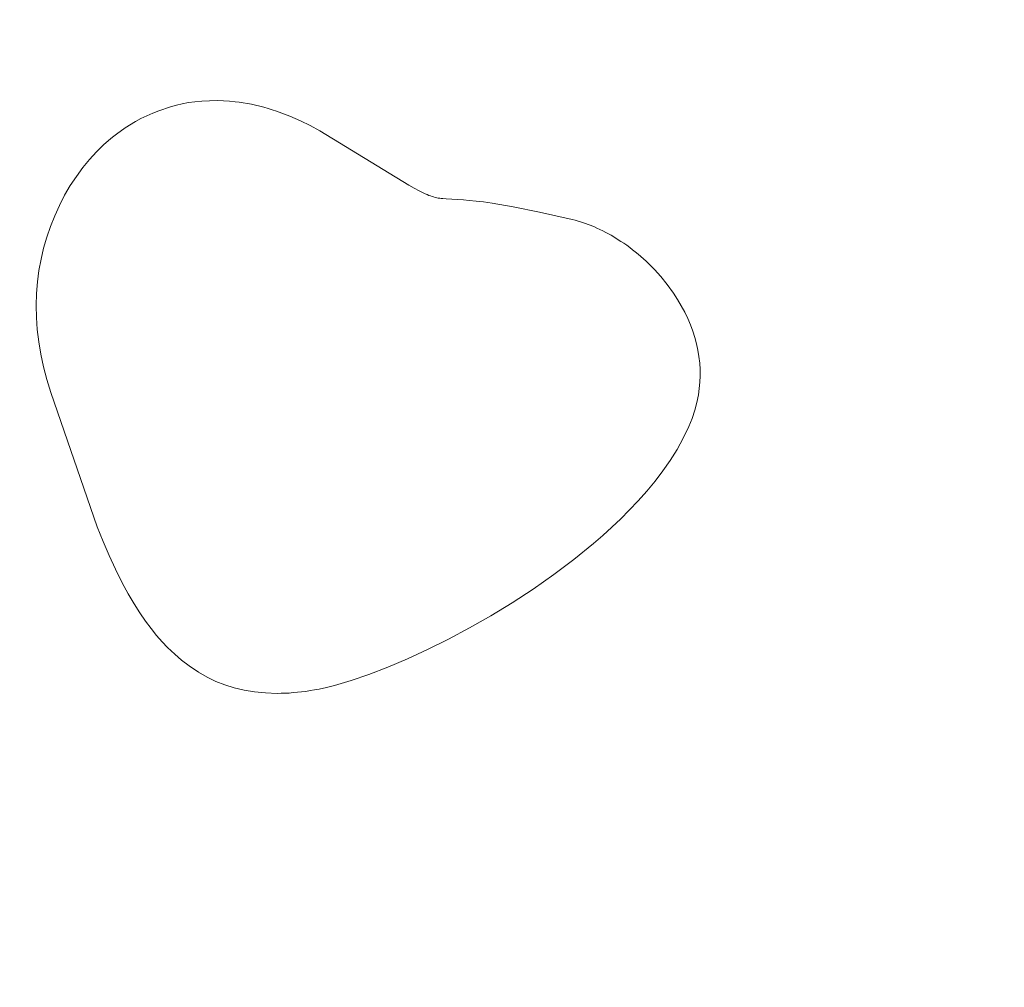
# Model space of a CAD drawing. Header units: millimetres. Extents: x -159 to 180, y -161 to 116.
# Tile 100 of 256: x -121.34 to -113.22, y -36.45 to -28.47. Entities that reach past the tile are written whole.
import ezdxf

# ---------------------------------------------------------------- set-up
doc = ezdxf.new("R2010")
doc.units = ezdxf.units.MM
doc.header["$MEASUREMENT"] = 0
doc.layers.add('Layer 1', color=7, linetype='Continuous')

msp = doc.modelspace()

# ---------------------------------------------------------------- linework, layer by layer
at = {"layer": 'Layer 1', "color": 18, "lineweight": 9}
for points, knots in [([(-158.5852, -104.074), (-158.5852, -104.074), (179.5952, -104.074), (179.5952, -104.074), (179.5952, -104.074), (179.5952, -104.074), (179.5952, 115.719), (179.5952, 115.719), (179.5952, 115.719), (179.5952, 115.719), (-158.5852, 115.719), (-158.5852, 115.719), (-158.5852, 115.719), (-158.5852, 115.719), (-158.5852, -104.074), (-158.5852, -104.074)], [0, 0, 0, 0, 0.2, 0.2, 0.2, 0.2, 0.4, 0.4, 0.4, 0.4, 0.6, 0.6, 0.6, 0.6, 1, 1, 1, 1]), ([(-53.2564, -7.5691), (-53.2564, -7.5691), (-53.2564, 0.2004), (-53.2564, 0.2004), (-53.2564, 0.2004), (-53.2564, 0.2004), (-58.1523, 0.2004), (-58.1523, 0.2004), (-58.1523, 0.2004), (-58.1523, 0.2004), (-58.1523, -2.7996), (-58.1523, -2.7996), (-58.1523, -2.7996), (-58.1523, -2.7996), (-65.8577, -2.7996), (-65.8577, -2.7996), (-65.8577, -2.7996), (-65.8577, -2.7996), (-65.8577, 0.2004), (-65.8577, 0.2004), (-65.8577, 0.2004), (-65.8577, 0.2004), (-73.8173, 0.2004), (-73.8173, 0.2004), (-73.8173, 0.2004), (-73.8173, 0.2004), (-73.8173, -2.7996), (-73.8173, -2.7996), (-73.8173, -2.7996), (-73.8173, -2.7996), (-81.5226, -2.7996), (-81.5226, -2.7996), (-81.5226, -2.7996), (-81.5226, -2.7996), (-81.5226, 0.2004), (-81.5226, 0.2004), (-81.5226, 0.2004), (-81.5226, 0.2004), (-89.4822, 0.2004), (-89.4822, 0.2004), (-89.4822, 0.2004), (-89.4822, 0.2004), (-89.4822, -2.7996), (-89.4822, -2.7996), (-89.4822, -2.7996), (-89.4822, -2.7996), (-97.1875, -2.7996), (-97.1875, -2.7996), (-97.1875, -2.7996), (-97.1875, -2.7996), (-97.1875, 0.2004), (-97.1875, 0.2004), (-97.1875, 0.2004), (-97.1875, 0.2004), (-105.1471, 0.2004), (-105.1471, 0.2004), (-105.1471, 0.2004), (-105.1471, 0.2004), (-105.1471, -2.7996), (-105.1471, -2.7996), (-105.1471, -2.7996), (-105.1471, -2.7996), (-112.8524, -2.7996), (-112.8524, -2.7996), (-112.8524, -2.7996), (-112.8524, -2.7996), (-112.8524, 0.2004), (-112.8524, 0.2004), (-112.8524, 0.2004), (-112.8524, 0.2004), (-120.812, 0.2004), (-120.812, 0.2004), (-120.812, 0.2004), (-120.812, 0.2004), (-120.812, -2.7996), (-120.812, -2.7996), (-120.812, -2.7996), (-120.812, -2.7996), (-128.5173, -2.7996), (-128.5173, -2.7996), (-128.5173, -2.7996), (-128.5173, -2.7996), (-128.5173, 0.2004), (-128.5173, 0.2004), (-128.5173, 0.2004), (-128.5173, 0.2004), (-136.4769, 0.2004), (-136.4769, 0.2004), (-136.4769, 0.2004), (-136.4769, 0.2004), (-136.4769, -2.7996), (-136.4769, -2.7996), (-136.4769, -2.7996), (-136.4769, -2.7996), (-144.1823, -2.7996), (-144.1823, -2.7996), (-144.1823, -2.7996), (-144.1823, -2.7996), (-144.1823, 0.2004), (-144.1823, 0.2004), (-144.1823, 0.2004), (-144.1823, 0.2004), (-152.0784, 0.2004), (-152.0784, 0.2004), (-152.0784, 0.2004), (-152.0784, 0.2004), (-152.0784, -7.6961), (-152.0784, -7.6961), (-152.0784, -7.6961), (-152.0784, -7.6961), (-149.0784, -7.6961), (-149.0784, -7.6961), (-149.0784, -7.6961), (-149.0784, -7.6961), (-149.0784, -15.4011), (-149.0784, -15.4011), (-149.0784, -15.4011), (-149.0784, -15.4011), (-152.0784, -15.4011), (-152.0784, -15.4011), (-152.0784, -15.4011), (-152.0784, -15.4011), (-152.0784, -23.3611), (-152.0784, -23.3611), (-152.0784, -23.3611), (-152.0784, -23.3611), (-149.0784, -23.3611), (-149.0784, -23.3611), (-149.0784, -23.3611), (-149.0784, -23.3611), (-149.0784, -31.0662), (-149.0784, -31.0662), (-149.0784, -31.0662), (-149.0784, -31.0662), (-152.0784, -31.0662), (-152.0784, -31.0662), (-152.0784, -31.0662), (-152.0784, -31.0662), (-152.0784, -39.0261), (-152.0784, -39.0261), (-152.0784, -39.0261), (-152.0784, -39.0261), (-149.0784, -39.0261), (-149.0784, -39.0261), (-149.0784, -39.0261), (-149.0784, -39.0261), (-149.0784, -46.7312), (-149.0784, -46.7312), (-149.0784, -46.7312), (-149.0784, -46.7312), (-152.0784, -46.7312), (-152.0784, -46.7312), (-152.0784, -46.7312), (-152.0784, -46.7312), (-152.0784, -54.6912), (-152.0784, -54.6912), (-152.0784, -54.6912), (-152.0784, -54.6912), (-149.0784, -54.6912), (-149.0784, -54.6912), (-149.0784, -54.6912), (-149.0784, -54.6912), (-149.0784, -62.3963), (-149.0784, -62.3963), (-149.0784, -62.3963), (-149.0784, -62.3963), (-152.0784, -62.3963), (-152.0784, -62.3963), (-152.0784, -62.3963), (-152.0784, -62.3963), (-152.0784, -70.3552), (-152.0784, -70.3552), (-152.0784, -70.3552), (-152.0784, -70.3552), (-149.0784, -70.3552), (-149.0784, -70.3552), (-149.0784, -70.3552), (-149.0784, -70.3552), (-149.0784, -78.0613), (-149.0784, -78.0613), (-149.0784, -78.0613), (-149.0784, -78.0613), (-152.0784, -78.0613), (-152.0784, -78.0613), (-152.0784, -78.0613), (-152.0784, -78.0613), (-152.0784, -86.0203), (-152.0784, -86.0203), (-152.0784, -86.0203), (-152.0784, -86.0203), (-149.0784, -86.0203), (-149.0784, -86.0203), (-149.0784, -86.0203), (-149.0784, -86.0203), (-149.0784, -93.7263), (-149.0784, -93.7263), (-149.0784, -93.7263), (-149.0784, -93.7263), (-152.0784, -93.7263), (-152.0784, -93.7263), (-152.0784, -93.7263), (-152.0784, -93.7263), (-152.0784, -101.6218), (-152.0784, -101.6218), (-152.0784, -101.6218), (-152.0784, -101.6218), (-144.1823, -101.6218), (-144.1823, -101.6218), (-144.1823, -101.6218), (-144.1823, -101.6218), (-144.1823, -98.6218), (-144.1823, -98.6218), (-144.1823, -98.6218), (-144.1823, -98.6218), (-136.4769, -98.6218), (-136.4769, -98.6218), (-136.4769, -98.6218), (-136.4769, -98.6218), (-136.4769, -101.6218), (-136.4769, -101.6218), (-136.4769, -101.6218), (-136.4769, -101.6218), (-128.5173, -101.6218), (-128.5173, -101.6218), (-128.5173, -101.6218), (-128.5173, -101.6218), (-128.5173, -98.6218), (-128.5173, -98.6218), (-128.5173, -98.6218), (-128.5173, -98.6218), (-120.812, -98.6218), (-120.812, -98.6218), (-120.812, -98.6218), (-120.812, -98.6218), (-120.812, -101.6218), (-120.812, -101.6218), (-120.812, -101.6218), (-120.812, -101.6218), (-112.8524, -101.6218), (-112.8524, -101.6218), (-112.8524, -101.6218), (-112.8524, -101.6218), (-112.8524, -98.6218), (-112.8524, -98.6218), (-112.8524, -98.6218), (-112.8524, -98.6218), (-105.1471, -98.6218), (-105.1471, -98.6218), (-105.1471, -98.6218), (-105.1471, -98.6218), (-105.1471, -101.6218), (-105.1471, -101.6218), (-105.1471, -101.6218), (-105.1471, -101.6218), (-97.1875, -101.6218), (-97.1875, -101.6218), (-97.1875, -101.6218), (-97.1875, -101.6218), (-97.1875, -98.6218), (-97.1875, -98.6218), (-97.1875, -98.6218), (-97.1875, -98.6218), (-89.4822, -98.6218), (-89.4822, -98.6218), (-89.4822, -98.6218), (-89.4822, -98.6218), (-89.4822, -101.6218), (-89.4822, -101.6218), (-89.4822, -101.6218), (-89.4822, -101.6218), (-81.5226, -101.6218), (-81.5226, -101.6218), (-81.5226, -101.6218), (-81.5226, -101.6218), (-81.5226, -98.6218), (-81.5226, -98.6218), (-81.5226, -98.6218), (-81.5226, -98.6218), (-73.8173, -98.6218), (-73.8173, -98.6218), (-73.8173, -98.6218), (-73.8173, -98.6218), (-73.8173, -101.6218), (-73.8173, -101.6218), (-73.8173, -101.6218), (-73.8173, -101.6218), (-65.8577, -101.6218), (-65.8577, -101.6218), (-65.8577, -101.6218), (-65.8577, -101.6218), (-65.8577, -98.6218), (-65.8577, -98.6218), (-65.8577, -98.6218), (-65.8577, -98.6218), (-58.1523, -98.6218), (-58.1523, -98.6218), (-58.1523, -98.6218), (-58.1523, -98.6218), (-58.1523, -101.6218), (-58.1523, -101.6218), (-58.1523, -101.6218), (-58.1523, -101.6218), (-53.2564, -101.6218), (-53.2564, -101.6218), (-53.2564, -101.6218), (-53.2564, -101.6218), (-53.2564, -93.8533), (-53.2564, -93.8533), (-53.2564, -93.8533), (-53.2564, -93.8533), (-50.2564, -93.8533), (-50.2564, -93.8533), (-50.2564, -93.8533), (-50.2564, -93.8533), (-50.2564, -85.8933), (-50.2564, -85.8933), (-50.2564, -85.8933), (-50.2564, -85.8933), (-53.2564, -85.8933), (-53.2564, -85.8933), (-53.2564, -85.8933), (-53.2564, -85.8933), (-53.2564, -78.1882), (-53.2564, -78.1882), (-53.2564, -78.1882), (-53.2564, -78.1882), (-50.2564, -78.1882), (-50.2564, -78.1882), (-50.2564, -78.1882), (-50.2564, -78.1882), (-50.2564, -70.2283), (-50.2564, -70.2283), (-50.2564, -70.2283), (-50.2564, -70.2283), (-53.2564, -70.2283), (-53.2564, -70.2283), (-53.2564, -70.2283), (-53.2564, -70.2283), (-53.2564, -62.5232), (-53.2564, -62.5232), (-53.2564, -62.5232), (-53.2564, -62.5232), (-50.2564, -62.5232), (-50.2564, -62.5232), (-50.2564, -62.5232), (-50.2564, -62.5232), (-50.2564, -54.5632), (-50.2564, -54.5632), (-50.2564, -54.5632), (-50.2564, -54.5632), (-53.2564, -54.5632), (-53.2564, -54.5632), (-53.2564, -54.5632), (-53.2564, -54.5632), (-53.2564, -46.8582), (-53.2564, -46.8582), (-53.2564, -46.8582), (-53.2564, -46.8582), (-50.2564, -46.8582), (-50.2564, -46.8582), (-50.2564, -46.8582), (-50.2564, -46.8582), (-50.2564, -38.8982), (-50.2564, -38.8982), (-50.2564, -38.8982), (-50.2564, -38.8982), (-53.2564, -38.8982), (-53.2564, -38.8982), (-53.2564, -38.8982), (-53.2564, -38.8982), (-53.2564, -31.1931), (-53.2564, -31.1931), (-53.2564, -31.1931), (-53.2564, -31.1931), (-50.2564, -31.1931), (-50.2564, -31.1931), (-50.2564, -31.1931), (-50.2564, -31.1931), (-50.2564, -23.2341), (-50.2564, -23.2341), (-50.2564, -23.2341), (-50.2564, -23.2341), (-53.2564, -23.2341), (-53.2564, -23.2341), (-53.2564, -23.2341), (-53.2564, -23.2341), (-53.2564, -15.5281), (-53.2564, -15.5281), (-53.2564, -15.5281), (-53.2564, -15.5281), (-50.2564, -15.5281), (-50.2564, -15.5281), (-50.2564, -15.5281), (-50.2564, -15.5281), (-50.2564, -7.5691), (-50.2564, -7.5691), (-50.2564, -7.5691), (-50.2564, -7.5691), (-53.2564, -7.5691), (-53.2564, -7.5691)], [0, 0, 0, 0, 0.009901, 0.009901, 0.009901, 0.009901, 0.019802, 0.019802, 0.019802, 0.019802, 0.029703, 0.029703, 0.029703, 0.029703, 0.039604, 0.039604, 0.039604, 0.039604, 0.049505, 0.049505, 0.049505, 0.049505, 0.059406, 0.059406, 0.059406, 0.059406, 0.069307, 0.069307, 0.069307, 0.069307, 0.079208, 0.079208, 0.079208, 0.079208, 0.089109, 0.089109, 0.089109, 0.089109, 0.09901, 0.09901, 0.09901, 0.09901, 0.108911, 0.108911, 0.108911, 0.108911, 0.118812, 0.118812, 0.118812, 0.118812, 0.128713, 0.128713, 0.128713, 0.128713, 0.138614, 0.138614, 0.138614, 0.138614, 0.148515, 0.148515, 0.148515, 0.148515, 0.158416, 0.158416, 0.158416, 0.158416, 0.168317, 0.168317, 0.168317, 0.168317, 0.178218, 0.178218, 0.178218, 0.178218, 0.188119, 0.188119, 0.188119, 0.188119, 0.19802, 0.19802, 0.19802, 0.19802, 0.207921, 0.207921, 0.207921, 0.207921, 0.217822, 0.217822, 0.217822, 0.217822, 0.227723, 0.227723, 0.227723, 0.227723, 0.237624, 0.237624, 0.237624, 0.237624, 0.247525, 0.247525, 0.247525, 0.247525, 0.257426, 0.257426, 0.257426, 0.257426, 0.267327, 0.267327, 0.267327, 0.267327, 0.277228, 0.277228, 0.277228, 0.277228, 0.287129, 0.287129, 0.287129, 0.287129, 0.29703, 0.29703, 0.29703, 0.29703, 0.306931, 0.306931, 0.306931, 0.306931, 0.316832, 0.316832, 0.316832, 0.316832, 0.326733, 0.326733, 0.326733, 0.326733, 0.336634, 0.336634, 0.336634, 0.336634, 0.346535, 0.346535, 0.346535, 0.346535, 0.356436, 0.356436, 0.356436, 0.356436, 0.366337, 0.366337, 0.366337, 0.366337, 0.376238, 0.376238, 0.376238, 0.376238, 0.386139, 0.386139, 0.386139, 0.386139, 0.39604, 0.39604, 0.39604, 0.39604, 0.405941, 0.405941, 0.405941, 0.405941, 0.415842, 0.415842, 0.415842, 0.415842, 0.425743, 0.425743, 0.425743, 0.425743, 0.435644, 0.435644, 0.435644, 0.435644, 0.445545, 0.445545, 0.445545, 0.445545, 0.455446, 0.455446, 0.455446, 0.455446, 0.465347, 0.465347, 0.465347, 0.465347, 0.475248, 0.475248, 0.475248, 0.475248, 0.485149, 0.485149, 0.485149, 0.485149, 0.49505, 0.49505, 0.49505, 0.49505, 0.50495, 0.50495, 0.50495, 0.50495, 0.514851, 0.514851, 0.514851, 0.514851, 0.524752, 0.524752, 0.524752, 0.524752, 0.534653, 0.534653, 0.534653, 0.534653, 0.544554, 0.544554, 0.544554, 0.544554, 0.554455, 0.554455, 0.554455, 0.554455, 0.564356, 0.564356, 0.564356, 0.564356, 0.574257, 0.574257, 0.574257, 0.574257, 0.584158, 0.584158, 0.584158, 0.584158, 0.594059, 0.594059, 0.594059, 0.594059, 0.60396, 0.60396, 0.60396, 0.60396, 0.613861, 0.613861, 0.613861, 0.613861, 0.623762, 0.623762, 0.623762, 0.623762, 0.633663, 0.633663, 0.633663, 0.633663, 0.643564, 0.643564, 0.643564, 0.643564, 0.653465, 0.653465, 0.653465, 0.653465, 0.663366, 0.663366, 0.663366, 0.663366, 0.673267, 0.673267, 0.673267, 0.673267, 0.683168, 0.683168, 0.683168, 0.683168, 0.693069, 0.693069, 0.693069, 0.693069, 0.70297, 0.70297, 0.70297, 0.70297, 0.712871, 0.712871, 0.712871, 0.712871, 0.722772, 0.722772, 0.722772, 0.722772, 0.732673, 0.732673, 0.732673, 0.732673, 0.742574, 0.742574, 0.742574, 0.742574, 0.752475, 0.752475, 0.752475, 0.752475, 0.762376, 0.762376, 0.762376, 0.762376, 0.772277, 0.772277, 0.772277, 0.772277, 0.782178, 0.782178, 0.782178, 0.782178, 0.792079, 0.792079, 0.792079, 0.792079, 0.80198, 0.80198, 0.80198, 0.80198, 0.811881, 0.811881, 0.811881, 0.811881, 0.821782, 0.821782, 0.821782, 0.821782, 0.831683, 0.831683, 0.831683, 0.831683, 0.841584, 0.841584, 0.841584, 0.841584, 0.851485, 0.851485, 0.851485, 0.851485, 0.861386, 0.861386, 0.861386, 0.861386, 0.871287, 0.871287, 0.871287, 0.871287, 0.881188, 0.881188, 0.881188, 0.881188, 0.891089, 0.891089, 0.891089, 0.891089, 0.90099, 0.90099, 0.90099, 0.90099, 0.910891, 0.910891, 0.910891, 0.910891, 0.920792, 0.920792, 0.920792, 0.920792, 0.930693, 0.930693, 0.930693, 0.930693, 0.940594, 0.940594, 0.940594, 0.940594, 0.950495, 0.950495, 0.950495, 0.950495, 0.960396, 0.960396, 0.960396, 0.960396, 0.970297, 0.970297, 0.970297, 0.970297, 0.980198, 0.980198, 0.980198, 0.980198, 1, 1, 1, 1]), ([(-121.0856, -31.5476), (-121.0856, -31.5476), (-121.1184, -31.4409), (-121.1184, -31.4409), (-121.1184, -31.4409), (-121.1184, -31.4409), (-121.1459, -31.3356), (-121.1459, -31.3356), (-121.1459, -31.3356), (-121.1459, -31.3356), (-121.1681, -31.2315), (-121.1681, -31.2315), (-121.1681, -31.2315), (-121.1681, -31.2315), (-121.1851, -31.1288), (-121.1851, -31.1288), (-121.1851, -31.1288), (-121.1851, -31.1288), (-121.197, -31.0274), (-121.197, -31.0274), (-121.197, -31.0274), (-121.197, -31.0274), (-121.2039, -30.9274), (-121.2039, -30.9274), (-121.2039, -30.9274), (-121.2039, -30.9274), (-121.2058, -30.8287), (-121.2058, -30.8287), (-121.2058, -30.8287), (-121.2058, -30.8287), (-121.2029, -30.7314), (-121.2029, -30.7314), (-121.2029, -30.7314), (-121.2029, -30.7314), (-121.1952, -30.6355), (-121.1952, -30.6355), (-121.1952, -30.6355), (-121.1952, -30.6355), (-121.1828, -30.541), (-121.1828, -30.541), (-121.1828, -30.541), (-121.1828, -30.541), (-121.1657, -30.4479), (-121.1657, -30.4479), (-121.1657, -30.4479), (-121.1657, -30.4479), (-121.1442, -30.3562), (-121.1442, -30.3562), (-121.1442, -30.3562), (-121.1442, -30.3562), (-121.1182, -30.2659), (-121.1182, -30.2659), (-121.1182, -30.2659), (-121.1182, -30.2659), (-121.0878, -30.177), (-121.0878, -30.177), (-121.0878, -30.177), (-121.0878, -30.177), (-121.0531, -30.0896), (-121.0531, -30.0896), (-121.0531, -30.0896), (-121.0531, -30.0896), (-121.0142, -30.0037), (-121.0142, -30.0037), (-121.0142, -30.0037), (-121.0142, -30.0037), (-120.9711, -29.9199), (-120.9711, -29.9199), (-120.9711, -29.9199), (-120.9711, -29.9199), (-120.9244, -29.8399), (-120.9244, -29.8399), (-120.9244, -29.8399), (-120.9244, -29.8399), (-120.8743, -29.764), (-120.8743, -29.764), (-120.8743, -29.764), (-120.8743, -29.764), (-120.8215, -29.6922), (-120.8215, -29.6922), (-120.8215, -29.6922), (-120.8215, -29.6922), (-120.7662, -29.625), (-120.7662, -29.625), (-120.7662, -29.625), (-120.7662, -29.625), (-120.7089, -29.5625), (-120.7089, -29.5625), (-120.7089, -29.5625), (-120.7089, -29.5625), (-120.6499, -29.5051), (-120.6499, -29.5051), (-120.6499, -29.5051), (-120.6499, -29.5051), (-120.5898, -29.4529), (-120.5898, -29.4529), (-120.5898, -29.4529), (-120.5898, -29.4529), (-120.5668, -29.4334), (-120.5668, -29.4334), (-120.5668, -29.4334), (-120.5668, -29.4334), (-120.5432, -29.4158), (-120.5432, -29.4158), (-120.5432, -29.4158), (-120.5432, -29.4158), (-120.4727, -29.3649), (-120.4727, -29.3649), (-120.4727, -29.3649), (-120.4727, -29.3649), (-120.3883, -29.3126), (-120.3883, -29.3126), (-120.3883, -29.3126), (-120.3883, -29.3126), (-120.3422, -29.2874), (-120.3422, -29.2874), (-120.3422, -29.2874), (-120.3422, -29.2874), (-120.2941, -29.2635), (-120.2941, -29.2635), (-120.2941, -29.2635), (-120.2941, -29.2635), (-120.2446, -29.2417), (-120.2446, -29.2417), (-120.2446, -29.2417), (-120.2446, -29.2417), (-120.194, -29.2224), (-120.194, -29.2224), (-120.194, -29.2224), (-120.194, -29.2224), (-120.097, -29.1905), (-120.097, -29.1905), (-120.097, -29.1905), (-120.097, -29.1905), (-120.0494, -29.1772), (-120.0494, -29.1772), (-120.0494, -29.1772), (-120.0494, -29.1772), (-120.001, -29.1656), (-120.001, -29.1656), (-120.001, -29.1656), (-120.001, -29.1656), (-119.9505, -29.1561), (-119.9505, -29.1561), (-119.9505, -29.1561), (-119.9505, -29.1561), (-119.8969, -29.1485), (-119.8969, -29.1485), (-119.8969, -29.1485), (-119.8969, -29.1485), (-119.839, -29.1431), (-119.839, -29.1431), (-119.839, -29.1431), (-119.839, -29.1431), (-119.7756, -29.1399), (-119.7756, -29.1399), (-119.7756, -29.1399), (-119.7756, -29.1399), (-119.7142, -29.1391), (-119.7142, -29.1391), (-119.7142, -29.1391), (-119.7142, -29.1391), (-119.6609, -29.1407), (-119.6609, -29.1407), (-119.6609, -29.1407), (-119.6609, -29.1407), (-119.6123, -29.1442), (-119.6123, -29.1442), (-119.6123, -29.1442), (-119.6123, -29.1442), (-119.5649, -29.1492), (-119.5649, -29.1492), (-119.5649, -29.1492), (-119.5649, -29.1492), (-119.5317, -29.1531), (-119.5317, -29.1531), (-119.5317, -29.1531), (-119.5317, -29.1531), (-119.4983, -29.158), (-119.4983, -29.158), (-119.4983, -29.158), (-119.4983, -29.158), (-119.4647, -29.1638), (-119.4647, -29.1638), (-119.4647, -29.1638), (-119.4647, -29.1638), (-119.4308, -29.1697), (-119.4308, -29.1697), (-119.4308, -29.1697), (-119.4308, -29.1697), (-119.3969, -29.1775), (-119.3969, -29.1775), (-119.3969, -29.1775), (-119.3969, -29.1775), (-119.3627, -29.1853), (-119.3627, -29.1853), (-119.3627, -29.1853), (-119.3627, -29.1853), (-119.3283, -29.1941), (-119.3283, -29.1941), (-119.3283, -29.1941), (-119.3283, -29.1941), (-119.2937, -29.2048), (-119.2937, -29.2048), (-119.2937, -29.2048), (-119.2937, -29.2048), (-119.2589, -29.2146), (-119.2589, -29.2146), (-119.2589, -29.2146), (-119.2589, -29.2146), (-119.224, -29.2263), (-119.224, -29.2263), (-119.224, -29.2263), (-119.224, -29.2263), (-119.1139, -29.2681), (-119.1139, -29.2681), (-119.1139, -29.2681), (-119.1139, -29.2681), (-119.0255, -29.3063), (-119.0255, -29.3063), (-119.0255, -29.3063), (-119.0255, -29.3063), (-118.9469, -29.3452), (-118.9469, -29.3452), (-118.9469, -29.3452), (-118.9469, -29.3452), (-118.8662, -29.3894), (-118.8662, -29.3894), (-118.8662, -29.3894), (-118.8662, -29.3894), (-118.1328, -29.8377), (-118.1328, -29.8377), (-118.1328, -29.8377), (-118.1328, -29.8377), (-118.088, -29.8621), (-118.088, -29.8621), (-118.088, -29.8621), (-118.088, -29.8621), (-118.0487, -29.8836), (-118.0487, -29.8836), (-118.0487, -29.8836), (-118.0487, -29.8836), (-118.0309, -29.8923), (-118.0309, -29.8923), (-118.0309, -29.8923), (-118.0309, -29.8923), (-118.014, -29.9011), (-118.014, -29.9011), (-118.014, -29.9011), (-118.014, -29.9011), (-117.9981, -29.908), (-117.9981, -29.908), (-117.9981, -29.908), (-117.9981, -29.908), (-117.9829, -29.9148), (-117.9829, -29.9148), (-117.9829, -29.9148), (-117.9829, -29.9148), (-117.9685, -29.9207), (-117.9685, -29.9207), (-117.9685, -29.9207), (-117.9685, -29.9207), (-117.9547, -29.9255), (-117.9547, -29.9255), (-117.9547, -29.9255), (-117.9547, -29.9255), (-117.9414, -29.9304), (-117.9414, -29.9304), (-117.9414, -29.9304), (-117.9414, -29.9304), (-117.9285, -29.9343), (-117.9285, -29.9343), (-117.9285, -29.9343), (-117.9285, -29.9343), (-117.9158, -29.9373), (-117.9158, -29.9373), (-117.9158, -29.9373), (-117.9158, -29.9373), (-117.9032, -29.9402), (-117.9032, -29.9402), (-117.9032, -29.9402), (-117.9032, -29.9402), (-117.8908, -29.9431), (-117.8908, -29.9431), (-117.8908, -29.9431), (-117.8908, -29.9431), (-117.8782, -29.9451), (-117.8782, -29.9451), (-117.8782, -29.9451), (-117.8782, -29.9451), (-117.8655, -29.9461), (-117.8655, -29.9461), (-117.8655, -29.9461), (-117.8655, -29.9461), (-117.8525, -29.948), (-117.8525, -29.948), (-117.8525, -29.948), (-117.8525, -29.948), (-117.8252, -29.95), (-117.8252, -29.95), (-117.8252, -29.95), (-117.8252, -29.95), (-117.6827, -29.9588), (-117.6827, -29.9588), (-117.6827, -29.9588), (-117.6827, -29.9588), (-117.6345, -29.9627), (-117.6345, -29.9627), (-117.6345, -29.9627), (-117.6345, -29.9627), (-117.5794, -29.9675), (-117.5794, -29.9675), (-117.5794, -29.9675), (-117.5794, -29.9675), (-117.5164, -29.9754), (-117.5164, -29.9754), (-117.5164, -29.9754), (-117.5164, -29.9754), (-117.445, -29.9851), (-117.445, -29.9851), (-117.445, -29.9851), (-117.445, -29.9851), (-117.2726, -30.0144), (-117.2726, -30.0144), (-117.2726, -30.0144), (-117.2726, -30.0144), (-117.0553, -30.0584), (-117.0553, -30.0584), (-117.0553, -30.0584), (-117.0553, -30.0584), (-116.7861, -30.1199), (-116.7861, -30.1199), (-116.7861, -30.1199), (-116.7861, -30.1199), (-116.7607, -30.1257), (-116.7607, -30.1257), (-116.7607, -30.1257), (-116.7607, -30.1257), (-116.6846, -30.1492), (-116.6846, -30.1492), (-116.6846, -30.1492), (-116.6846, -30.1492), (-116.6084, -30.1785), (-116.6084, -30.1785), (-116.6084, -30.1785), (-116.6084, -30.1785), (-116.583, -30.1902), (-116.583, -30.1902), (-116.583, -30.1902), (-116.583, -30.1902), (-116.5579, -30.2019), (-116.5579, -30.2019), (-116.5579, -30.2019), (-116.5579, -30.2019), (-116.5326, -30.2136), (-116.5326, -30.2136), (-116.5326, -30.2136), (-116.5326, -30.2136), (-116.5076, -30.2273), (-116.5076, -30.2273), (-116.5076, -30.2273), (-116.5076, -30.2273), (-116.4652, -30.2495), (-116.4652, -30.2495), (-116.4652, -30.2495), (-116.4652, -30.2495), (-116.3842, -30.3005), (-116.3842, -30.3005), (-116.3842, -30.3005), (-116.3842, -30.3005), (-116.3601, -30.3162), (-116.3601, -30.3162), (-116.3601, -30.3162), (-116.3601, -30.3162), (-116.3361, -30.3328), (-116.3361, -30.3328), (-116.3361, -30.3328), (-116.3361, -30.3328), (-116.3124, -30.3504), (-116.3124, -30.3504), (-116.3124, -30.3504), (-116.3124, -30.3504), (-116.2889, -30.3689), (-116.2889, -30.3689), (-116.2889, -30.3689), (-116.2889, -30.3689), (-116.2658, -30.3865), (-116.2658, -30.3865), (-116.2658, -30.3865), (-116.2658, -30.3865), (-116.2428, -30.406), (-116.2428, -30.406), (-116.2428, -30.406), (-116.2428, -30.406), (-116.2201, -30.4246), (-116.2201, -30.4246), (-116.2201, -30.4246), (-116.2201, -30.4246), (-116.1978, -30.4451), (-116.1978, -30.4451), (-116.1978, -30.4451), (-116.1978, -30.4451), (-116.1757, -30.4646), (-116.1757, -30.4646), (-116.1757, -30.4646), (-116.1757, -30.4646), (-116.1541, -30.4861), (-116.1541, -30.4861), (-116.1541, -30.4861), (-116.1541, -30.4861), (-116.1077, -30.5327), (-116.1077, -30.5327), (-116.1077, -30.5327), (-116.1077, -30.5327), (-116.0566, -30.5894), (-116.0566, -30.5894), (-116.0566, -30.5894), (-116.0566, -30.5894), (-116.0033, -30.6549), (-116.0033, -30.6549), (-116.0033, -30.6549), (-116.0033, -30.6549), (-115.9506, -30.7283), (-115.9506, -30.7283), (-115.9506, -30.7283), (-115.9506, -30.7283), (-115.9173, -30.7803), (-115.9173, -30.7803), (-115.9173, -30.7803), (-115.9173, -30.7803), (-115.8867, -30.8324), (-115.8867, -30.8324), (-115.8867, -30.8324), (-115.8867, -30.8324), (-115.8588, -30.8846), (-115.8588, -30.8846), (-115.8588, -30.8846), (-115.8588, -30.8846), (-115.8337, -30.9368), (-115.8337, -30.9368), (-115.8337, -30.9368), (-115.8337, -30.9368), (-115.8114, -30.9892), (-115.8114, -30.9892), (-115.8114, -30.9892), (-115.8114, -30.9892), (-115.7918, -31.0415), (-115.7918, -31.0415), (-115.7918, -31.0415), (-115.7918, -31.0415), (-115.775, -31.0939), (-115.775, -31.0939), (-115.775, -31.0939), (-115.775, -31.0939), (-115.7608, -31.1464), (-115.7608, -31.1464), (-115.7608, -31.1464), (-115.7608, -31.1464), (-115.7494, -31.1989), (-115.7494, -31.1989), (-115.7494, -31.1989), (-115.7494, -31.1989), (-115.7408, -31.2514), (-115.7408, -31.2514), (-115.7408, -31.2514), (-115.7408, -31.2514), (-115.7348, -31.3039), (-115.7348, -31.3039), (-115.7348, -31.3039), (-115.7348, -31.3039), (-115.7316, -31.3564), (-115.7316, -31.3564), (-115.7316, -31.3564), (-115.7316, -31.3564), (-115.7311, -31.409), (-115.7311, -31.409), (-115.7311, -31.409), (-115.7311, -31.409), (-115.7333, -31.4616), (-115.7333, -31.4616), (-115.7333, -31.4616), (-115.7333, -31.4616), (-115.7381, -31.5141), (-115.7381, -31.5141), (-115.7381, -31.5141), (-115.7381, -31.5141), (-115.7457, -31.5667), (-115.7457, -31.5667), (-115.7457, -31.5667), (-115.7457, -31.5667), (-115.7584, -31.6286), (-115.7584, -31.6286), (-115.7584, -31.6286), (-115.7584, -31.6286), (-115.7759, -31.6942), (-115.7759, -31.6942), (-115.7759, -31.6942), (-115.7759, -31.6942), (-115.7982, -31.7615), (-115.7982, -31.7615), (-115.7982, -31.7615), (-115.7982, -31.7615), (-115.8252, -31.8289), (-115.8252, -31.8289), (-115.8252, -31.8289), (-115.8252, -31.8289), (-115.8708, -31.9249), (-115.8708, -31.9249), (-115.8708, -31.9249), (-115.8708, -31.9249), (-115.9217, -32.0177), (-115.9217, -32.0177), (-115.9217, -32.0177), (-115.9217, -32.0177), (-115.9775, -32.1075), (-115.9775, -32.1075), (-115.9775, -32.1075), (-115.9775, -32.1075), (-116.0379, -32.1945), (-116.0379, -32.1945), (-116.0379, -32.1945), (-116.0379, -32.1945), (-116.1023, -32.2789), (-116.1023, -32.2789), (-116.1023, -32.2789), (-116.1023, -32.2789), (-116.1703, -32.3609), (-116.1703, -32.3609), (-116.1703, -32.3609), (-116.1703, -32.3609), (-116.2416, -32.4406), (-116.2416, -32.4406), (-116.2416, -32.4406), (-116.2416, -32.4406), (-116.3156, -32.5183), (-116.3156, -32.5183), (-116.3156, -32.5183), (-116.3156, -32.5183), (-116.3863, -32.5886), (-116.3863, -32.5886), (-116.3863, -32.5886), (-116.3863, -32.5886), (-116.4594, -32.6578), (-116.4594, -32.6578), (-116.4594, -32.6578), (-116.4594, -32.6578), (-116.5346, -32.726), (-116.5346, -32.726), (-116.5346, -32.726), (-116.5346, -32.726), (-116.6119, -32.793), (-116.6119, -32.793), (-116.6119, -32.793), (-116.6119, -32.793), (-116.7718, -32.9234), (-116.7718, -32.9234), (-116.7718, -32.9234), (-116.7718, -32.9234), (-116.9377, -33.0486), (-116.9377, -33.0486), (-116.9377, -33.0486), (-116.9377, -33.0486), (-117.1081, -33.1682), (-117.1081, -33.1682), (-117.1081, -33.1682), (-117.1081, -33.1682), (-117.2816, -33.2818), (-117.2816, -33.2818), (-117.2816, -33.2818), (-117.2816, -33.2818), (-117.4567, -33.389), (-117.4567, -33.389), (-117.4567, -33.389), (-117.4567, -33.389), (-117.6322, -33.4892), (-117.6322, -33.4892), (-117.6322, -33.4892), (-117.6322, -33.4892), (-117.8064, -33.5822), (-117.8064, -33.5822), (-117.8064, -33.5822), (-117.8064, -33.5822), (-117.978, -33.6675), (-117.978, -33.6675), (-117.978, -33.6675), (-117.978, -33.6675), (-118.1456, -33.7446), (-118.1456, -33.7446), (-118.1456, -33.7446), (-118.1456, -33.7446), (-118.3077, -33.8133), (-118.3077, -33.8133), (-118.3077, -33.8133), (-118.3077, -33.8133), (-118.4629, -33.8729), (-118.4629, -33.8729), (-118.4629, -33.8729), (-118.4629, -33.8729), (-118.6099, -33.9232), (-118.6099, -33.9232), (-118.6099, -33.9232), (-118.6099, -33.9232), (-118.747, -33.9636), (-118.747, -33.9636), (-118.747, -33.9636), (-118.747, -33.9636), (-118.8115, -33.9801), (-118.8115, -33.9801), (-118.8115, -33.9801), (-118.8115, -33.9801), (-118.8731, -33.9939), (-118.8731, -33.9939), (-118.8731, -33.9939), (-118.8731, -33.9939), (-118.9097, -34.0007), (-118.9097, -34.0007), (-118.9097, -34.0007), (-118.9097, -34.0007), (-118.9459, -34.0066), (-118.9459, -34.0066), (-118.9459, -34.0066), (-118.9459, -34.0066), (-118.9817, -34.0125), (-118.9817, -34.0125), (-118.9817, -34.0125), (-118.9817, -34.0125), (-119.017, -34.0164), (-119.017, -34.0164), (-119.017, -34.0164), (-119.017, -34.0164), (-119.0518, -34.0203), (-119.0518, -34.0203), (-119.0518, -34.0203), (-119.0518, -34.0203), (-119.0862, -34.0232), (-119.0862, -34.0232), (-119.0862, -34.0232), (-119.0862, -34.0232), (-119.1201, -34.0261), (-119.1201, -34.0261), (-119.1201, -34.0261), (-119.1201, -34.0261), (-119.1536, -34.0271), (-119.1536, -34.0271), (-119.1536, -34.0271), (-119.1536, -34.0271), (-119.1865, -34.0281), (-119.1865, -34.0281), (-119.1865, -34.0281), (-119.1865, -34.0281), (-119.2191, -34.0291), (-119.2191, -34.0291), (-119.2191, -34.0291), (-119.2191, -34.0291), (-119.3161, -34.0241), (-119.3161, -34.0241), (-119.3161, -34.0241), (-119.3161, -34.0241), (-119.4067, -34.0151), (-119.4067, -34.0151), (-119.4067, -34.0151), (-119.4067, -34.0151), (-119.4918, -34.0016), (-119.4918, -34.0016), (-119.4918, -34.0016), (-119.4918, -34.0016), (-119.5724, -33.9833), (-119.5724, -33.9833), (-119.5724, -33.9833), (-119.5724, -33.9833), (-119.6492, -33.9597), (-119.6492, -33.9597), (-119.6492, -33.9597), (-119.6492, -33.9597), (-119.7233, -33.9305), (-119.7233, -33.9305), (-119.7233, -33.9305), (-119.7233, -33.9305), (-119.7956, -33.8953), (-119.7956, -33.8953), (-119.7956, -33.8953), (-119.7956, -33.8953), (-119.8668, -33.8538), (-119.8668, -33.8538), (-119.8668, -33.8538), (-119.8668, -33.8538), (-119.9458, -33.8017), (-119.9458, -33.8017), (-119.9458, -33.8017), (-119.9458, -33.8017), (-120.008, -33.7551), (-120.008, -33.7551), (-120.008, -33.7551), (-120.008, -33.7551), (-120.0635, -33.707), (-120.0635, -33.707), (-120.0635, -33.707), (-120.0635, -33.707), (-120.1222, -33.6502), (-120.1222, -33.6502), (-120.1222, -33.6502), (-120.1222, -33.6502), (-120.1674, -33.6029), (-120.1674, -33.6029), (-120.1674, -33.6029), (-120.1674, -33.6029), (-120.2126, -33.5514), (-120.2126, -33.5514), (-120.2126, -33.5514), (-120.2126, -33.5514), (-120.2581, -33.495), (-120.2581, -33.495), (-120.2581, -33.495), (-120.2581, -33.495), (-120.3041, -33.433), (-120.3041, -33.433), (-120.3041, -33.433), (-120.3041, -33.433), (-120.3507, -33.3649), (-120.3507, -33.3649), (-120.3507, -33.3649), (-120.3507, -33.3649), (-120.3981, -33.2899), (-120.3981, -33.2899), (-120.3981, -33.2899), (-120.3981, -33.2899), (-120.4467, -33.2075), (-120.4467, -33.2075), (-120.4467, -33.2075), (-120.4467, -33.2075), (-120.4966, -33.117), (-120.4966, -33.117), (-120.4966, -33.117), (-120.4966, -33.117), (-120.5519, -33.0056), (-120.5519, -33.0056), (-120.5519, -33.0056), (-120.5519, -33.0056), (-120.6045, -32.8923), (-120.6045, -32.8923), (-120.6045, -32.8923), (-120.6045, -32.8923), (-120.6547, -32.7752), (-120.6547, -32.7752), (-120.6547, -32.7752), (-120.6547, -32.7752), (-120.7026, -32.656), (-120.7026, -32.656), (-120.7026, -32.656), (-120.7026, -32.656), (-121.0856, -31.5476), (-121.0856, -31.5476)], [0, 0, 0, 0, 0.005291, 0.005291, 0.005291, 0.005291, 0.010582, 0.010582, 0.010582, 0.010582, 0.015873, 0.015873, 0.015873, 0.015873, 0.021164, 0.021164, 0.021164, 0.021164, 0.026455, 0.026455, 0.026455, 0.026455, 0.031746, 0.031746, 0.031746, 0.031746, 0.037037, 0.037037, 0.037037, 0.037037, 0.042328, 0.042328, 0.042328, 0.042328, 0.047619, 0.047619, 0.047619, 0.047619, 0.05291, 0.05291, 0.05291, 0.05291, 0.058201, 0.058201, 0.058201, 0.058201, 0.063492, 0.063492, 0.063492, 0.063492, 0.068783, 0.068783, 0.068783, 0.068783, 0.074074, 0.074074, 0.074074, 0.074074, 0.079365, 0.079365, 0.079365, 0.079365, 0.084656, 0.084656, 0.084656, 0.084656, 0.089947, 0.089947, 0.089947, 0.089947, 0.095238, 0.095238, 0.095238, 0.095238, 0.100529, 0.100529, 0.100529, 0.100529, 0.10582, 0.10582, 0.10582, 0.10582, 0.111111, 0.111111, 0.111111, 0.111111, 0.116402, 0.116402, 0.116402, 0.116402, 0.121693, 0.121693, 0.121693, 0.121693, 0.126984, 0.126984, 0.126984, 0.126984, 0.132275, 0.132275, 0.132275, 0.132275, 0.137566, 0.137566, 0.137566, 0.137566, 0.142857, 0.142857, 0.142857, 0.142857, 0.148148, 0.148148, 0.148148, 0.148148, 0.153439, 0.153439, 0.153439, 0.153439, 0.15873, 0.15873, 0.15873, 0.15873, 0.164021, 0.164021, 0.164021, 0.164021, 0.169312, 0.169312, 0.169312, 0.169312, 0.174603, 0.174603, 0.174603, 0.174603, 0.179894, 0.179894, 0.179894, 0.179894, 0.185185, 0.185185, 0.185185, 0.185185, 0.190476, 0.190476, 0.190476, 0.190476, 0.195767, 0.195767, 0.195767, 0.195767, 0.201058, 0.201058, 0.201058, 0.201058, 0.206349, 0.206349, 0.206349, 0.206349, 0.21164, 0.21164, 0.21164, 0.21164, 0.216931, 0.216931, 0.216931, 0.216931, 0.222222, 0.222222, 0.222222, 0.222222, 0.227513, 0.227513, 0.227513, 0.227513, 0.232804, 0.232804, 0.232804, 0.232804, 0.238095, 0.238095, 0.238095, 0.238095, 0.243386, 0.243386, 0.243386, 0.243386, 0.248677, 0.248677, 0.248677, 0.248677, 0.253968, 0.253968, 0.253968, 0.253968, 0.259259, 0.259259, 0.259259, 0.259259, 0.26455, 0.26455, 0.26455, 0.26455, 0.269841, 0.269841, 0.269841, 0.269841, 0.275132, 0.275132, 0.275132, 0.275132, 0.280423, 0.280423, 0.280423, 0.280423, 0.285714, 0.285714, 0.285714, 0.285714, 0.291005, 0.291005, 0.291005, 0.291005, 0.296296, 0.296296, 0.296296, 0.296296, 0.301587, 0.301587, 0.301587, 0.301587, 0.306878, 0.306878, 0.306878, 0.306878, 0.312169, 0.312169, 0.312169, 0.312169, 0.31746, 0.31746, 0.31746, 0.31746, 0.322751, 0.322751, 0.322751, 0.322751, 0.328042, 0.328042, 0.328042, 0.328042, 0.333333, 0.333333, 0.333333, 0.333333, 0.338624, 0.338624, 0.338624, 0.338624, 0.343915, 0.343915, 0.343915, 0.343915, 0.349206, 0.349206, 0.349206, 0.349206, 0.354497, 0.354497, 0.354497, 0.354497, 0.359788, 0.359788, 0.359788, 0.359788, 0.365079, 0.365079, 0.365079, 0.365079, 0.37037, 0.37037, 0.37037, 0.37037, 0.375661, 0.375661, 0.375661, 0.375661, 0.380952, 0.380952, 0.380952, 0.380952, 0.386243, 0.386243, 0.386243, 0.386243, 0.391534, 0.391534, 0.391534, 0.391534, 0.396825, 0.396825, 0.396825, 0.396825, 0.402116, 0.402116, 0.402116, 0.402116, 0.407407, 0.407407, 0.407407, 0.407407, 0.412698, 0.412698, 0.412698, 0.412698, 0.417989, 0.417989, 0.417989, 0.417989, 0.42328, 0.42328, 0.42328, 0.42328, 0.428571, 0.428571, 0.428571, 0.428571, 0.433862, 0.433862, 0.433862, 0.433862, 0.439153, 0.439153, 0.439153, 0.439153, 0.444444, 0.444444, 0.444444, 0.444444, 0.449735, 0.449735, 0.449735, 0.449735, 0.455026, 0.455026, 0.455026, 0.455026, 0.460317, 0.460317, 0.460317, 0.460317, 0.465608, 0.465608, 0.465608, 0.465608, 0.470899, 0.470899, 0.470899, 0.470899, 0.47619, 0.47619, 0.47619, 0.47619, 0.481481, 0.481481, 0.481481, 0.481481, 0.486772, 0.486772, 0.486772, 0.486772, 0.492063, 0.492063, 0.492063, 0.492063, 0.497354, 0.497354, 0.497354, 0.497354, 0.502646, 0.502646, 0.502646, 0.502646, 0.507937, 0.507937, 0.507937, 0.507937, 0.513228, 0.513228, 0.513228, 0.513228, 0.518519, 0.518519, 0.518519, 0.518519, 0.52381, 0.52381, 0.52381, 0.52381, 0.529101, 0.529101, 0.529101, 0.529101, 0.534392, 0.534392, 0.534392, 0.534392, 0.539683, 0.539683, 0.539683, 0.539683, 0.544974, 0.544974, 0.544974, 0.544974, 0.550265, 0.550265, 0.550265, 0.550265, 0.555556, 0.555556, 0.555556, 0.555556, 0.560847, 0.560847, 0.560847, 0.560847, 0.566138, 0.566138, 0.566138, 0.566138, 0.571429, 0.571429, 0.571429, 0.571429, 0.57672, 0.57672, 0.57672, 0.57672, 0.582011, 0.582011, 0.582011, 0.582011, 0.587302, 0.587302, 0.587302, 0.587302, 0.592593, 0.592593, 0.592593, 0.592593, 0.597884, 0.597884, 0.597884, 0.597884, 0.603175, 0.603175, 0.603175, 0.603175, 0.608466, 0.608466, 0.608466, 0.608466, 0.613757, 0.613757, 0.613757, 0.613757, 0.619048, 0.619048, 0.619048, 0.619048, 0.624339, 0.624339, 0.624339, 0.624339, 0.62963, 0.62963, 0.62963, 0.62963, 0.634921, 0.634921, 0.634921, 0.634921, 0.640212, 0.640212, 0.640212, 0.640212, 0.645503, 0.645503, 0.645503, 0.645503, 0.650794, 0.650794, 0.650794, 0.650794, 0.656085, 0.656085, 0.656085, 0.656085, 0.661376, 0.661376, 0.661376, 0.661376, 0.666667, 0.666667, 0.666667, 0.666667, 0.671958, 0.671958, 0.671958, 0.671958, 0.677249, 0.677249, 0.677249, 0.677249, 0.68254, 0.68254, 0.68254, 0.68254, 0.687831, 0.687831, 0.687831, 0.687831, 0.693122, 0.693122, 0.693122, 0.693122, 0.698413, 0.698413, 0.698413, 0.698413, 0.703704, 0.703704, 0.703704, 0.703704, 0.708995, 0.708995, 0.708995, 0.708995, 0.714286, 0.714286, 0.714286, 0.714286, 0.719577, 0.719577, 0.719577, 0.719577, 0.724868, 0.724868, 0.724868, 0.724868, 0.730159, 0.730159, 0.730159, 0.730159, 0.73545, 0.73545, 0.73545, 0.73545, 0.740741, 0.740741, 0.740741, 0.740741, 0.746032, 0.746032, 0.746032, 0.746032, 0.751323, 0.751323, 0.751323, 0.751323, 0.756614, 0.756614, 0.756614, 0.756614, 0.761905, 0.761905, 0.761905, 0.761905, 0.767196, 0.767196, 0.767196, 0.767196, 0.772487, 0.772487, 0.772487, 0.772487, 0.777778, 0.777778, 0.777778, 0.777778, 0.783069, 0.783069, 0.783069, 0.783069, 0.78836, 0.78836, 0.78836, 0.78836, 0.793651, 0.793651, 0.793651, 0.793651, 0.798942, 0.798942, 0.798942, 0.798942, 0.804233, 0.804233, 0.804233, 0.804233, 0.809524, 0.809524, 0.809524, 0.809524, 0.814815, 0.814815, 0.814815, 0.814815, 0.820106, 0.820106, 0.820106, 0.820106, 0.825397, 0.825397, 0.825397, 0.825397, 0.830688, 0.830688, 0.830688, 0.830688, 0.835979, 0.835979, 0.835979, 0.835979, 0.84127, 0.84127, 0.84127, 0.84127, 0.846561, 0.846561, 0.846561, 0.846561, 0.851852, 0.851852, 0.851852, 0.851852, 0.857143, 0.857143, 0.857143, 0.857143, 0.862434, 0.862434, 0.862434, 0.862434, 0.867725, 0.867725, 0.867725, 0.867725, 0.873016, 0.873016, 0.873016, 0.873016, 0.878307, 0.878307, 0.878307, 0.878307, 0.883598, 0.883598, 0.883598, 0.883598, 0.888889, 0.888889, 0.888889, 0.888889, 0.89418, 0.89418, 0.89418, 0.89418, 0.899471, 0.899471, 0.899471, 0.899471, 0.904762, 0.904762, 0.904762, 0.904762, 0.910053, 0.910053, 0.910053, 0.910053, 0.915344, 0.915344, 0.915344, 0.915344, 0.920635, 0.920635, 0.920635, 0.920635, 0.925926, 0.925926, 0.925926, 0.925926, 0.931217, 0.931217, 0.931217, 0.931217, 0.936508, 0.936508, 0.936508, 0.936508, 0.941799, 0.941799, 0.941799, 0.941799, 0.94709, 0.94709, 0.94709, 0.94709, 0.952381, 0.952381, 0.952381, 0.952381, 0.957672, 0.957672, 0.957672, 0.957672, 0.962963, 0.962963, 0.962963, 0.962963, 0.968254, 0.968254, 0.968254, 0.968254, 0.973545, 0.973545, 0.973545, 0.973545, 0.978836, 0.978836, 0.978836, 0.978836, 0.984127, 0.984127, 0.984127, 0.984127, 0.989418, 0.989418, 0.989418, 0.989418, 1, 1, 1, 1])]:
    msp.add_open_spline(points, degree=3, knots=knots, dxfattribs=at)

doc.saveas('drawing.dxf')
